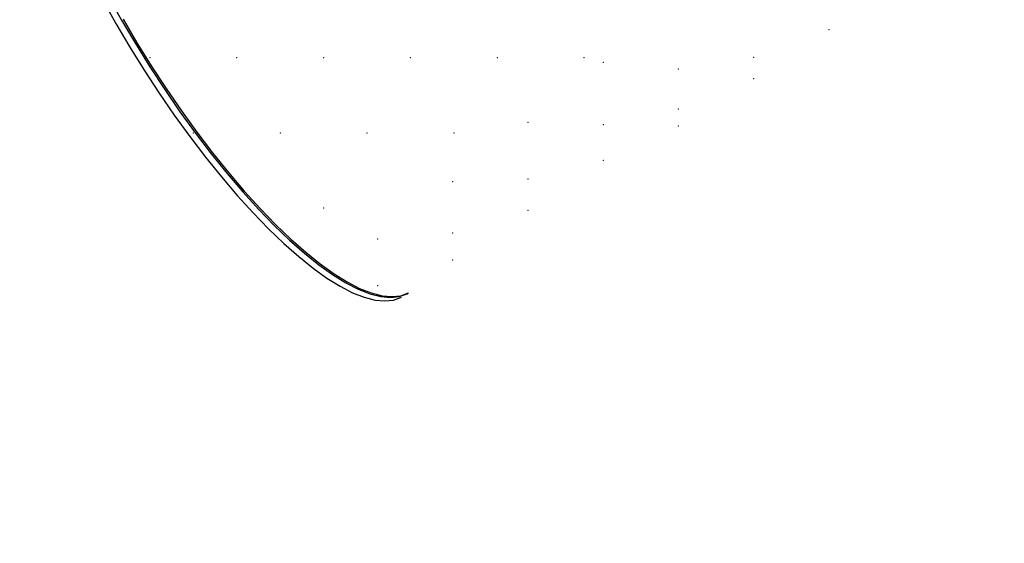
# Model space of a CAD drawing. Header units: millimetres. Extents: x 1798021 to 1815325, y -2500 to 6534.
# Tile 63 of 98: x 1808975 to 1809258, y 5013 to 5164. Entities that reach past the tile are written whole.
import ezdxf

# ---------------------------------------------------------------- set-up
doc = ezdxf.new("R2010")
doc.units = ezdxf.units.MM
doc.header["$MEASUREMENT"] = 0
doc.linetypes.add('Wipeout_Contour', pattern=[1000, 0, -1000])
for name, color, linetype in [('3 - SVĚTLA.3D', 7, 'Continuous'), ('4 - PRVKY ZÁMEČNICKÉ.3D', 7, 'Continuous'), ('Nové_4 - ZDIVO - STĚNY NENOSNÉ.3D', 7, 'Continuous'), ('Nové_Výplně - Povrchové', 7, 'Continuous'), ('Výplně - Povrchové', 7, 'Continuous')]:
    doc.layers.add(name, color=color, linetype=linetype)

# ---------------------------------------------------------------- blocks, each defined once
blk = doc.blocks.new('Řez_16', base_point=(1118812.4, 0))
at = {"color": 254, "linetype": 'Wipeout_Contour', "lineweight": 0, "ltscale": 287125239.6871727}
blk.add_wipeout([(1803569.96, 4604.29), (1803525.66, 4536.08), (1803600.03, 4385.91), (1808975.02, 5237.22), (1808974.93, 5239.5), (1808975.11, 5243.28), (1808975.65, 5246.61), (1808976.55, 5249.45), (1808977.79, 5251.81), (1808979.37, 5253.65), (1808981.29, 5254.98), (1808982.91, 5255.98), (1808983.01, 5256.01), (1808983.32, 5256.23), (1809116.02, 5337.76), (1805901.11, 4943.02), (1805926.98, 4927.12), (1805927.29, 4926.9), (1805927.39, 4926.87), (1805929.02, 4925.87), (1805930.93, 4924.54), (1805932.51, 4922.7), (1805933.76, 4920.34), (1805934.65, 4917.5), (1805935.19, 4914.17), (1805935.37, 4910.4), (1805935.2, 4906.19), (1805934.67, 4901.57), (1805933.78, 4896.58), (1805932.55, 4891.24), (1805930.97, 4885.58), (1805929.06, 4879.65), (1805926.84, 4873.47), (1805924.31, 4867.1), (1805921.48, 4860.55), (1805918.39, 4853.88), (1805915.04, 4847.13), (1805911.46, 4840.33), (1805907.67, 4833.54), (1805903.69, 4826.79), (1805899.55, 4820.12), (1805895.27, 4813.57), (1805890.88, 4807.19), (1805886.4, 4801.02), (1805881.87, 4795.08), (1805877.31, 4789.43), (1805872.75, 4784.09), (1805868.22, 4779.1), (1805863.74, 4774.48), (1805859.35, 4770.27), (1805855.07, 4766.49), (1805850.92, 4763.17), (1805846.94, 4760.32), (1805843.14, 4757.97), (1805839.56, 4756.12), (1805836.2, 4754.8), (1805833.1, 4754), (1805830.27, 4753.73), (1805827.74, 4754), (1805825.5, 4754.8), (1805823.88, 4755.8), (1805823.56, 4756.01), (1805823.47, 4756.05), (1805674.54, 4847.55), (1805672.67, 4848.84), (1805672.1, 4849.05), (1805662.34, 4855.05), (1805660.42, 4856.37), (1805658.84, 4858.22), (1805657.6, 4860.57), (1805656.7, 4863.42), (1805656.16, 4866.74), (1805655.98, 4870.52), (1805656.15, 4874.73), (1805656.69, 4879.35), (1805657.57, 4884.34), (1805658.81, 4889.68), (1805660.38, 4895.33), (1805662.29, 4901.27), (1805664.51, 4907.44), (1805667.05, 4913.82), (1805667.25, 4914.3), (1805621.97, 4908.74), (1805623.24, 4906.19), (1805624.91, 4901.57), (1805626.12, 4896.58), (1805626.89, 4891.24), (1805627.19, 4885.58), (1805627.03, 4879.65), (1805626.41, 4873.47), (1805625.34, 4867.1), (1805623.81, 4860.55), (1805621.85, 4853.88), (1805619.46, 4847.13), (1805616.65, 4840.33), (1805613.45, 4833.54), (1805609.87, 4826.79), (1805605.93, 4820.12), (1805601.67, 4813.57), (1805597.1, 4807.19), (1805592.25, 4801.02), (1805587.16, 4795.08), (1805581.86, 4789.43), (1805576.37, 4784.09), (1805570.74, 4779.1), (1805564.99, 4774.48), (1805559.17, 4770.27), (1805553.3, 4766.49), (1805547.43, 4763.17), (1805541.58, 4760.32), (1805535.81, 4757.97), (1805530.13, 4756.12), (1805524.6, 4754.8), (1805519.23, 4754), (1805514.07, 4753.73), (1805509.14, 4754), (1805504.48, 4754.8), (1805500.12, 4756.12), (1805496.08, 4757.97), (1805492.39, 4760.32), (1805491.06, 4761.32), (1805490.88, 4761.47), (1805490.73, 4761.57), (1805369.32, 4853.07), (1805368.26, 4853.98), (1805367.33, 4854.57), (1805359.37, 4860.57), (1805356.05, 4863.42), (1805353.11, 4866.74), (1805350.59, 4870.52), (1805348.49, 4874.73), (1805348.34, 4875.15), (1805203.57, 4857.37), (1805200.87, 4850.4), (1805197.56, 4843.28), (1805193.79, 4836.4), (1805189.59, 4829.78), (1805184.96, 4823.47), (1805179.95, 4817.52), (1805174.59, 4811.95), (1805168.91, 4806.8), (1805162.94, 4802.1), (1805156.72, 4797.89), (1805150.29, 4794.18), (1805143.69, 4791.01), (1805136.96, 4788.38), (1805130.14, 4786.33), (1805123.27, 4784.85), (1805116.4, 4783.95), (1805109.57, 4783.66), (1805102.81, 4783.95), (1805096.18, 4784.85), (1805089.71, 4786.33), (1805083.44, 4788.38), (1805077.41, 4791.01), (1805076.44, 4791.53), (1805076.24, 4791.64), (1805076.2, 4791.66), (1805002.45, 4831.18)], dxfattribs=at).dxf.layer = 'Výplně - Povrchové'
at = {"color": 254, "linetype": 'Wipeout_Contour', "lineweight": 0, "ltscale": 10843146.4861059}
blk.add_wipeout([(1808975.02, 5237.22), (1803600.03, 4385.91), (1803604.58, 4376.71), (1808976.2, 5227.49), (1808975.64, 5230.68), (1808975.1, 5235.29)], dxfattribs=at).dxf.layer = 'Výplně - Povrchové'
blk = doc.blocks.new('Řez_18', base_point=(1118812.4, 0))
at = {"color": 254, "linetype": 'Wipeout_Contour', "lineweight": 0, "ltscale": 25300871.52538005}
blk.add_wipeout([(1805417.15, 5101.08), (1806042.58, 5101.08), (1806042.58, 5061.08), (1805762.58, 5061.08), (1805762.58, 5053.08), (1805786.86, 5053.08), (1805786.86, 5013.21), (1805887.71, 4951.25), (1809123.44, 5348.54), (1809123.44, 5382.19), (1809147.73, 5382.19), (1809147.73, 5390.19), (1808867.73, 5390.19), (1808867.73, 5402.97)], dxfattribs=at).dxf.layer = 'Výplně - Povrchové'
at = {"color": 254, "linetype": 'Wipeout_Contour', "lineweight": 0, "ltscale": 9039186.544397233}
blk.add_wipeout([(1805887.1, 4951.17), (1805899.81, 4942.86), (1809116.02, 5337.76), (1809123.44, 5342.32), (1809123.44, 5348.54)], dxfattribs=at).dxf.layer = 'Výplně - Povrchové'
blk = doc.blocks.new('Řez_20', base_point=(1118812.4, 0))
at = {"color": 254, "linetype": 'Wipeout_Contour', "lineweight": 0, "ltscale": 412533108.0059386}
blk.add_wipeout([(1800920.22, 500), (1804497.49, 500), (1804497.49, 2600), (1805397.49, 2600), (1805397.49, 500), (1806676.49, 500), (1806676.49, 502.46), (1806976.49, 502.46), (1806976.49, 500), (1809927.49, 500), (1809927.49, 2600), (1810827.49, 2600), (1810827.49, 500), (1812755.49, 500), (1812755.49, 2087.56), (1811335.88, 5601.22), (1810067.73, 5400.37), (1810067.73, 5390.19), (1810003.47, 5390.19), (1809952.96, 5382.19), (1809956.06, 5382.19), (1809956.06, 5304.84), (1809959.69, 5298.21), (1809962.99, 5291.1), (1809965.82, 5283.8), (1809968.14, 5276.36), (1809969.95, 5268.83), (1809971.23, 5261.25), (1809971.98, 5253.67), (1809972.19, 5246.14), (1809971.86, 5238.7), (1809970.99, 5231.4), (1809969.59, 5224.29), (1809967.67, 5217.4), (1809965.23, 5210.78), (1809962.3, 5204.47), (1809958.89, 5198.52), (1809955.02, 5192.95), (1809950.71, 5187.8), (1809946, 5183.11), (1809940.91, 5178.89), (1809935.48, 5175.19), (1809929.73, 5172.01), (1809923.93, 5168.9), (1809923.73, 5168.82), (1809922.48, 5168.13), (1809834.1, 5120.76), (1809834.07, 5120.75), (1809833.86, 5120.63), (1809832.89, 5120.12), (1809826.87, 5117.49), (1809820.6, 5115.43), (1809814.13, 5113.95), (1809807.49, 5113.06), (1809800.74, 5112.76), (1809793.9, 5113.06), (1809787.03, 5113.95), (1809780.16, 5115.43), (1809773.34, 5117.49), (1809766.61, 5120.12), (1809760.01, 5123.29), (1809753.58, 5127), (1809747.36, 5131.21), (1809741.39, 5135.91), (1809735.71, 5141.06), (1809730.35, 5146.63), (1809725.34, 5152.58), (1809720.72, 5158.89), (1809716.51, 5165.5), (1809712.74, 5172.39), (1809709.43, 5179.51), (1809706.61, 5186.81), (1809704.28, 5194.25), (1809702.48, 5201.78), (1809701.19, 5209.36), (1809700.45, 5216.94), (1809700.24, 5224.47), (1809700.57, 5231.91), (1809701.43, 5239.21), (1809702.83, 5246.32), (1809704.76, 5253.21), (1809707.19, 5259.83), (1809710.13, 5266.13), (1809713.54, 5272.09), (1809717.41, 5277.66), (1809721.71, 5282.81), (1809726.42, 5287.5), (1809731.51, 5291.72), (1809736.95, 5295.42), (1809742.7, 5298.6), (1809743.66, 5299.11), (1809743.7, 5299.13), (1809743.91, 5299.24), (1809774.39, 5315.58), (1809774.39, 5353.91), (1809533.29, 5315.72), (1809533.29, 5305.87), (1809535.67, 5302.83), (1809540.24, 5296.45), (1809544.51, 5289.91), (1809548.44, 5283.24), (1809552.02, 5276.49), (1809555.22, 5269.69), (1809558.03, 5262.9), (1809560.42, 5256.14), (1809562.39, 5249.47), (1809563.91, 5242.93), (1809564.99, 5236.55), (1809565.61, 5230.37), (1809565.77, 5224.44), (1809565.46, 5218.79), (1809564.7, 5213.45), (1809563.48, 5208.45), (1809561.82, 5203.84), (1809559.72, 5199.63), (1809557.19, 5195.85), (1809554.26, 5192.53), (1809550.93, 5189.68), (1809542.97, 5183.68), (1809542.04, 5183.09), (1809540.98, 5182.18), (1809419.57, 5090.68), (1809419.42, 5090.58), (1809419.24, 5090.43), (1809417.92, 5089.43), (1809414.22, 5087.08), (1809410.18, 5085.23), (1809405.82, 5083.91), (1809401.16, 5083.11), (1809396.23, 5082.84), (1809391.07, 5083.11), (1809385.71, 5083.91), (1809380.17, 5085.23), (1809374.5, 5087.08), (1809368.72, 5089.43), (1809362.88, 5092.28), (1809357, 5095.6), (1809351.14, 5099.38), (1809345.31, 5103.59), (1809339.56, 5108.2), (1809333.93, 5113.2), (1809328.44, 5118.54), (1809323.14, 5124.19), (1809318.05, 5130.12), (1809313.2, 5136.3), (1809308.63, 5142.68), (1809304.37, 5149.22), (1809300.44, 5155.89), (1809296.86, 5162.65), (1809293.65, 5169.44), (1809290.85, 5176.24), (1809288.45, 5182.99), (1809286.49, 5189.66), (1809284.96, 5196.2), (1809283.89, 5202.58), (1809283.27, 5208.76), (1809283.11, 5214.69), (1809283.42, 5220.35), (1809284.18, 5225.69), (1809285.4, 5230.68), (1809287.06, 5235.29), (1809289.16, 5239.5), (1809291.69, 5243.28), (1809294.62, 5246.6), (1809297.95, 5249.45), (1809299.27, 5250.45), (1809299.43, 5250.55), (1809299.6, 5250.7), (1809346.65, 5286.16), (1809231.35, 5267.9), (1809233.99, 5262.9), (1809237.34, 5256.14), (1809240.43, 5249.47), (1809243.26, 5242.93), (1809245.79, 5236.55), (1809248.01, 5230.37), (1809249.92, 5224.44), (1809251.5, 5218.79), (1809252.73, 5213.45), (1809253.62, 5208.45), (1809254.15, 5203.84), (1809254.32, 5199.63), (1809254.14, 5195.85), (1809253.6, 5192.53), (1809252.71, 5189.68), (1809251.46, 5187.33), (1809249.88, 5185.48), (1809247.97, 5184.16), (1809238.2, 5178.16), (1809237.63, 5177.95), (1809235.76, 5176.66), (1809086.83, 5085.16), (1809086.74, 5085.12), (1809086.43, 5084.91), (1809084.8, 5083.91), (1809082.57, 5083.11), (1809080.03, 5082.84), (1809077.2, 5083.11), (1809074.1, 5083.91), (1809070.74, 5085.23), (1809067.16, 5087.08), (1809063.36, 5089.43), (1809059.38, 5092.28), (1809055.23, 5095.6), (1809050.95, 5099.38), (1809046.56, 5103.59), (1809042.08, 5108.2), (1809037.55, 5113.2), (1809032.99, 5118.54), (1809028.43, 5124.19), (1809023.9, 5130.12), (1809019.42, 5136.3), (1809015.03, 5142.68), (1809010.75, 5149.22), (1809006.61, 5155.89), (1809002.63, 5162.65), (1808998.84, 5169.44), (1808995.26, 5176.24), (1808991.91, 5182.99), (1808988.82, 5189.66), (1808986, 5196.2), (1808983.46, 5202.58), (1808981.24, 5208.76), (1808979.33, 5214.69), (1808977.76, 5220.35), (1808976.52, 5225.69), (1808976.2, 5227.49), (1803604.58, 4376.71)], dxfattribs=at).dxf.layer = 'Nové_Výplně - Povrchové'
blk = doc.blocks.new('Řez_56', base_point=(1118812.4, 0))
at = {"color": 254, "linetype": 'Wipeout_Contour', "lineweight": 0, "ltscale": 10844884.70980289}
blk.add_wipeout([(1803582.48, 5031.92), (1803573.7, 5017.57), (1803606.61, 4952.52), (1811334.5, 5628.62), (1811372.6, 5699.87), (1811367.29, 5713)], dxfattribs=at).dxf.layer = 'Výplně - Povrchové'
at = {"color": 254, "linetype": 'Wipeout_Contour', "lineweight": 0, "ltscale": 7229912.499028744}
blk.add_wipeout([(1811334.5, 5628.62), (1803606.61, 4952.52), (1803611.38, 4943.1), (1811328.98, 5618.3)], dxfattribs=at).dxf.layer = 'Výplně - Povrchové'
blk = doc.blocks.new('Řez_62', base_point=(1118812.4, 0))
at = {"color": 254, "linetype": 'Wipeout_Contour', "lineweight": 0, "ltscale": 7236354.444825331}
blk.add_wipeout([(1809004.67, 5163.9), (1809008.65, 5157.14), (1809157.57, 5248.64), (1809153.59, 5255.4)], dxfattribs=at).dxf.layer = 'Výplně - Povrchové'
at = {"color": 254, "linetype": 'Wipeout_Contour', "lineweight": 0, "ltscale": 7236370.610641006}
blk.add_wipeout([(1809157.57, 5248.64), (1809008.65, 5157.14), (1809012.79, 5150.47), (1809161.71, 5241.97)], dxfattribs=at).dxf.layer = 'Výplně - Povrchové'
at = {"color": 254, "linetype": 'Wipeout_Contour', "lineweight": 0, "ltscale": 7236035.713337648}
blk.add_wipeout([(1809000.47, 5170.44), (1808998.84, 5169.44), (1809002.63, 5162.65), (1809004.26, 5163.65)], dxfattribs=at).dxf.layer = 'Výplně - Povrchové'
at = {"color": 254, "linetype": 'Wipeout_Contour', "lineweight": 0, "ltscale": 7236387.378493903}
blk.add_wipeout([(1809161.71, 5241.97), (1809012.79, 5150.47), (1809017.07, 5143.93), (1809165.99, 5235.43)], dxfattribs=at).dxf.layer = 'Výplně - Povrchové'
at = {"color": 254, "linetype": 'Wipeout_Contour', "lineweight": 0, "ltscale": 7236051.178139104}
blk.add_wipeout([(1809004.26, 5163.65), (1809002.63, 5162.65), (1809006.61, 5155.89), (1809008.24, 5156.89)], dxfattribs=at).dxf.layer = 'Výplně - Povrchové'
at = {"color": 254, "linetype": 'Wipeout_Contour', "lineweight": 0, "ltscale": 7236404.6449992}
blk.add_wipeout([(1809165.99, 5235.43), (1809017.07, 5143.93), (1809021.46, 5137.55), (1809170.38, 5229.05)], dxfattribs=at).dxf.layer = 'Výplně - Povrchové'
at = {"color": 254, "linetype": 'Wipeout_Contour', "lineweight": 0, "ltscale": 7236067.344642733}
blk.add_wipeout([(1809008.24, 5156.89), (1809006.61, 5155.89), (1809010.75, 5149.22), (1809012.38, 5150.22)], dxfattribs=at).dxf.layer = 'Výplně - Povrchové'
at = {"color": 254, "linetype": 'Wipeout_Contour', "lineweight": 0, "ltscale": 7236422.303696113}
blk.add_wipeout([(1809021.46, 5137.55), (1809025.93, 5131.37), (1809174.86, 5222.87), (1809170.38, 5229.05)], dxfattribs=at).dxf.layer = 'Výplně - Povrchové'
at = {"color": 254, "linetype": 'Wipeout_Contour', "lineweight": 0, "ltscale": 7236084.113172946}
blk.add_wipeout([(1809012.38, 5150.22), (1809010.75, 5149.22), (1809015.03, 5142.68), (1809016.66, 5143.68)], dxfattribs=at).dxf.layer = 'Výplně - Povrchové'
at = {"color": 254, "linetype": 'Wipeout_Contour', "lineweight": 0, "ltscale": 7236440.245704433}
blk.add_wipeout([(1809025.93, 5131.37), (1809030.46, 5125.44), (1809179.39, 5216.94), (1809174.86, 5222.87)], dxfattribs=at).dxf.layer = 'Výplně - Povrchové'
at = {"color": 254, "linetype": 'Wipeout_Contour', "lineweight": 0, "ltscale": 7236101.38034075}
blk.add_wipeout([(1809016.66, 5143.68), (1809015.03, 5142.68), (1809019.42, 5136.3), (1809021.05, 5137.3)], dxfattribs=at).dxf.layer = 'Výplně - Povrchové'
at = {"color": 254, "linetype": 'Wipeout_Contour', "lineweight": 0, "ltscale": 7236458.360396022}
blk.add_wipeout([(1809030.46, 5125.44), (1809035.02, 5119.79), (1809183.95, 5211.29), (1809179.39, 5216.94)], dxfattribs=at).dxf.layer = 'Výplně - Povrchové'
at = {"color": 254, "linetype": 'Wipeout_Contour', "lineweight": 0, "ltscale": 7236119.039681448}
blk.add_wipeout([(1809021.05, 5137.3), (1809019.42, 5136.3), (1809023.9, 5130.12), (1809025.53, 5131.12)], dxfattribs=at).dxf.layer = 'Výplně - Povrchové'
at = {"color": 254, "linetype": 'Wipeout_Contour', "lineweight": 0, "ltscale": 7236476.536077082}
blk.add_wipeout([(1809035.02, 5119.79), (1809039.58, 5114.45), (1809188.51, 5205.95), (1809183.95, 5211.29)], dxfattribs=at).dxf.layer = 'Výplně - Povrchové'
at = {"color": 254, "linetype": 'Wipeout_Contour', "lineweight": 0, "ltscale": 7236136.98231063}
blk.add_wipeout([(1809025.53, 5131.12), (1809023.9, 5130.12), (1809028.43, 5124.19), (1809030.06, 5125.19)], dxfattribs=at).dxf.layer = 'Výplně - Povrchové'
at = {"color": 254, "linetype": 'Wipeout_Contour', "lineweight": 0, "ltscale": 7236494.660677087}
blk.add_wipeout([(1809039.58, 5114.45), (1809044.12, 5109.45), (1809193.04, 5200.95), (1809188.51, 5205.95)], dxfattribs=at).dxf.layer = 'Výplně - Povrchové'
at = {"color": 254, "linetype": 'Wipeout_Contour', "lineweight": 0, "ltscale": 7236155.097596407}
blk.add_wipeout([(1809030.06, 5125.19), (1809028.43, 5124.19), (1809032.99, 5118.54), (1809034.62, 5119.54)], dxfattribs=at).dxf.layer = 'Výplně - Povrchové'
at = {"color": 254, "linetype": 'Wipeout_Contour', "lineweight": 0, "ltscale": 7236512.622439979}
blk.add_wipeout([(1809044.12, 5109.45), (1809048.59, 5104.84), (1809197.52, 5196.34), (1809193.04, 5200.95)], dxfattribs=at).dxf.layer = 'Výplně - Povrchové'
at = {"color": 254, "linetype": 'Wipeout_Contour', "lineweight": 0, "ltscale": 7236173.273841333}
blk.add_wipeout([(1809034.62, 5119.54), (1809032.99, 5118.54), (1809037.55, 5113.2), (1809039.18, 5114.2)], dxfattribs=at).dxf.layer = 'Výplně - Povrchové'
at = {"color": 254, "linetype": 'Wipeout_Contour', "lineweight": 0, "ltscale": 7236530.310613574}
blk.add_wipeout([(1809048.59, 5104.84), (1809052.99, 5100.63), (1809201.91, 5192.13), (1809197.52, 5196.34)], dxfattribs=at).dxf.layer = 'Výplně - Povrchové'
at = {"color": 254, "linetype": 'Wipeout_Contour', "lineweight": 0, "ltscale": 7236191.398971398}
blk.add_wipeout([(1809039.18, 5114.2), (1809037.55, 5113.2), (1809042.08, 5108.2), (1809043.71, 5109.2)], dxfattribs=at).dxf.layer = 'Výplně - Povrchové'
at = {"color": 254, "linetype": 'Wipeout_Contour', "lineweight": 0, "ltscale": 7236547.616132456}
blk.add_wipeout([(1809052.99, 5100.63), (1809057.27, 5096.85), (1809206.19, 5188.35), (1809201.91, 5192.13)], dxfattribs=at).dxf.layer = 'Výplně - Povrchové'
at = {"color": 254, "linetype": 'Wipeout_Contour', "lineweight": 0, "ltscale": 7236209.361227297}
blk.add_wipeout([(1809042.08, 5108.2), (1809046.56, 5103.59), (1809048.19, 5104.59), (1809043.71, 5109.2)], dxfattribs=at).dxf.layer = 'Výplně - Povrchové'
at = {"color": 254, "linetype": 'Wipeout_Contour', "lineweight": 0, "ltscale": 7236564.432300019}
blk.add_wipeout([(1809206.19, 5188.35), (1809057.27, 5096.85), (1809061.41, 5093.53), (1809210.34, 5185.03)], dxfattribs=at).dxf.layer = 'Výplně - Povrchové'
at = {"color": 254, "linetype": 'Wipeout_Contour', "lineweight": 0, "ltscale": 7236227.049853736}
blk.add_wipeout([(1809048.19, 5104.59), (1809046.56, 5103.59), (1809050.95, 5099.38), (1809052.58, 5100.38)], dxfattribs=at).dxf.layer = 'Výplně - Povrchové'
at = {"color": 254, "linetype": 'Wipeout_Contour', "lineweight": 0, "ltscale": 7236580.65540119}
blk.add_wipeout([(1809061.41, 5093.53), (1809065.4, 5090.68), (1809214.32, 5182.18), (1809210.34, 5185.03)], dxfattribs=at).dxf.layer = 'Výplně - Povrchové'
at = {"color": 254, "linetype": 'Wipeout_Contour', "lineweight": 0, "ltscale": 7236244.355782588}
blk.add_wipeout([(1809052.58, 5100.38), (1809050.95, 5099.38), (1809055.23, 5095.6), (1809056.86, 5096.6)], dxfattribs=at).dxf.layer = 'Výplně - Povrchové'
at = {"color": 254, "linetype": 'Wipeout_Contour', "lineweight": 0, "ltscale": 7236596.185432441}
blk.add_wipeout([(1809214.32, 5182.18), (1809065.4, 5090.68), (1809069.19, 5088.33), (1809218.12, 5179.83)], dxfattribs=at).dxf.layer = 'Výplně - Povrchové'
at = {"color": 254, "linetype": 'Wipeout_Contour', "lineweight": 0, "ltscale": 7236261.172305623}
blk.add_wipeout([(1809056.86, 5096.6), (1809055.23, 5095.6), (1809059.38, 5092.28), (1809061.01, 5093.28)], dxfattribs=at).dxf.layer = 'Výplně - Povrchové'
at = {"color": 254, "linetype": 'Wipeout_Contour', "lineweight": 0, "ltscale": 7236610.926628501}
blk.add_wipeout([(1809069.19, 5088.33), (1809072.78, 5086.48), (1809221.7, 5177.98), (1809218.12, 5179.83)], dxfattribs=at).dxf.layer = 'Výplně - Povrchové'
at = {"color": 254, "linetype": 'Wipeout_Contour', "lineweight": 0, "ltscale": 7236277.395732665}
blk.add_wipeout([(1809061.01, 5093.28), (1809059.38, 5092.28), (1809063.36, 5089.43), (1809064.99, 5090.43)], dxfattribs=at).dxf.layer = 'Výplně - Povrchové'
at = {"color": 254, "linetype": 'Wipeout_Contour', "lineweight": 0, "ltscale": 7236624.788091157}
blk.add_wipeout([(1809072.78, 5086.48), (1809076.13, 5085.16), (1809225.06, 5176.66), (1809221.7, 5177.98)], dxfattribs=at).dxf.layer = 'Výplně - Povrchové'
at = {"color": 254, "linetype": 'Wipeout_Contour', "lineweight": 0, "ltscale": 7236292.926031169}
blk.add_wipeout([(1809064.99, 5090.43), (1809063.36, 5089.43), (1809067.16, 5087.08), (1809068.79, 5088.08)], dxfattribs=at).dxf.layer = 'Výplně - Povrchové'
at = {"color": 254, "linetype": 'Wipeout_Contour', "lineweight": 0, "ltscale": 7236637.684374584}
blk.add_wipeout([(1809076.13, 5085.16), (1809079.23, 5084.36), (1809228.16, 5175.86), (1809225.06, 5176.66)], dxfattribs=at).dxf.layer = 'Výplně - Povrchové'
at = {"color": 254, "linetype": 'Wipeout_Contour', "lineweight": 0, "ltscale": 7236307.667443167}
blk.add_wipeout([(1809067.16, 5087.08), (1809070.74, 5085.23), (1809072.37, 5086.23), (1809068.79, 5088.08)], dxfattribs=at).dxf.layer = 'Výplně - Povrchové'
at = {"color": 254, "linetype": 'Wipeout_Contour', "lineweight": 0, "ltscale": 7236649.535933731}
blk.add_wipeout([(1809079.23, 5084.36), (1809082.06, 5084.09), (1809230.99, 5175.59), (1809228.16, 5175.86)], dxfattribs=at).dxf.layer = 'Výplně - Povrchové'
at = {"color": 254, "linetype": 'Wipeout_Contour', "lineweight": 0, "ltscale": 7236321.529075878}
blk.add_wipeout([(1809072.37, 5086.23), (1809070.74, 5085.23), (1809074.1, 5083.91), (1809075.73, 5084.91)], dxfattribs=at).dxf.layer = 'Výplně - Povrchové'
at = {"color": 254, "linetype": 'Wipeout_Contour', "lineweight": 0, "ltscale": 7236660.269742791}
blk.add_wipeout([(1809082.06, 5084.09), (1809084.6, 5084.36), (1809233.53, 5175.86), (1809230.99, 5175.59)], dxfattribs=at).dxf.layer = 'Výplně - Povrchové'
at = {"color": 254, "linetype": 'Wipeout_Contour', "lineweight": 0, "ltscale": 7236334.425462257}
blk.add_wipeout([(1809075.73, 5084.91), (1809074.1, 5083.91), (1809077.2, 5083.11), (1809078.83, 5084.11)], dxfattribs=at).dxf.layer = 'Výplně - Povrchové'
at = {"color": 254, "linetype": 'Wipeout_Contour', "lineweight": 0, "ltscale": 7236669.819579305}
blk.add_wipeout([(1809233.53, 5175.86), (1809084.6, 5084.36), (1809086.83, 5085.16), (1809235.76, 5176.66)], dxfattribs=at).dxf.layer = 'Výplně - Povrchové'
at = {"color": 254, "linetype": 'Wipeout_Contour', "lineweight": 0, "ltscale": 7236346.277088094}
blk.add_wipeout([(1809078.83, 5084.11), (1809077.2, 5083.11), (1809080.03, 5082.84), (1809081.66, 5083.84)], dxfattribs=at).dxf.layer = 'Výplně - Povrchové'
at = {"layer": '3 - SVĚTLA.3D', "color": 7, "linetype": 'Continuous', "lineweight": 0}
for p in [(1809207.85, 5160.86), (1809112.4, 5152.85), (1809137.4, 5152.85), (1809142.9, 5151.49), (1809186.2, 5152.94), (1809164.55, 5149.63), (1809186.2, 5146.84), (1809164.55, 5138.1), (1809121.25, 5134.21), (1809142.9, 5133.57), (1809099.9, 5131.2), (1809164.55, 5133.18), (1809142.9, 5123.34), (1809099.6, 5117.19), (1809121.25, 5117.94), (1809121.25, 5108.93), (1809099.6, 5102.43), (1809099.6, 5094.64)]:
    blk.add_point(p, dxfattribs=at)
at = {"color": 254, "linetype": 'Wipeout_Contour', "lineweight": 0, "ltscale": 7236357.010882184}
blk.add_wipeout([(1809081.66, 5083.84), (1809080.03, 5082.84), (1809082.57, 5083.11), (1809084.19, 5084.11)], dxfattribs=at).dxf.layer = 'Výplně - Povrchové'
at = {"color": 254, "linetype": 'Wipeout_Contour', "lineweight": 0, "ltscale": 7236366.560667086}
blk.add_wipeout([(1809084.19, 5084.11), (1809082.57, 5083.11), (1809084.8, 5083.91), (1809086.43, 5084.91)], dxfattribs=at).dxf.layer = 'Výplně - Povrchové'
at = {"color": 254, "linetype": 'Wipeout_Contour', "lineweight": 0, "ltscale": 148340127.6637937}
blk.add_wipeout([(1808976.74, 5244.28), (1808976.56, 5240.5), (1808976.73, 5236.29), (1808977.26, 5231.68), (1808978.15, 5226.69), (1808979.38, 5221.35), (1808980.96, 5215.69), (1808982.87, 5209.76), (1808985.09, 5203.58), (1808987.62, 5197.2), (1808990.45, 5190.66), (1808993.54, 5183.99), (1808996.89, 5177.24), (1809000.47, 5170.44), (1809004.26, 5163.65), (1809008.24, 5156.89), (1809012.38, 5150.22), (1809016.66, 5143.68), (1809021.05, 5137.3), (1809025.53, 5131.12), (1809030.06, 5125.19), (1809034.62, 5119.54), (1809039.18, 5114.2), (1809043.71, 5109.2), (1809048.19, 5104.59), (1809052.58, 5100.38), (1809056.86, 5096.6), (1809061.01, 5093.28), (1809064.99, 5090.43), (1809068.79, 5088.08), (1809072.37, 5086.23), (1809075.73, 5084.91), (1809078.83, 5084.11), (1809081.66, 5083.84), (1809084.19, 5084.11), (1809086.43, 5084.91), (1809086.74, 5085.12), (1809084.6, 5084.36), (1809082.06, 5084.09), (1809079.23, 5084.36), (1809076.13, 5085.16), (1809072.78, 5086.48), (1809069.19, 5088.33), (1809065.4, 5090.68), (1809061.41, 5093.53), (1809057.27, 5096.85), (1809052.99, 5100.63), (1809048.59, 5104.84), (1809044.12, 5109.45), (1809039.58, 5114.45), (1809035.02, 5119.79), (1809030.46, 5125.44), (1809025.93, 5131.37), (1809021.46, 5137.55), (1809017.07, 5143.93), (1809012.79, 5150.47), (1809008.65, 5157.14), (1809004.67, 5163.9), (1809000.88, 5170.69), (1808997.29, 5177.49), (1808993.95, 5184.24), (1808990.85, 5190.91), (1808988.03, 5197.45), (1808985.5, 5203.83), (1808983.27, 5210.01), (1808981.37, 5215.94), (1808979.79, 5221.6), (1808978.56, 5226.94), (1808977.67, 5231.93), (1808977.14, 5236.54), (1808976.96, 5240.75), (1808977.15, 5244.53), (1808977.69, 5247.86), (1808978.58, 5250.7), (1808979.82, 5253.06), (1808981.41, 5254.9), (1808983.01, 5256.01), (1808982.91, 5255.98), (1808981, 5254.65), (1808979.42, 5252.81), (1808978.17, 5250.45), (1808977.28, 5247.61)], dxfattribs=at).dxf.layer = 'Výplně - Povrchové'
at = {"layer": '3 - SVĚTLA.3D', "color": 181, "linetype": 'Continuous', "lineweight": 30, "true_color": 0x9e3eff}
for p, q in [((1809000.47, 5170.44), (1809004.26, 5163.65)), ((1808998.84, 5169.44), (1809002.63, 5162.65)), ((1809002.63, 5162.65), (1809006.61, 5155.89)), ((1809004.26, 5163.65), (1809008.24, 5156.89)), ((1809004.67, 5163.9), (1809008.65, 5157.14)), ((1809008.24, 5156.89), (1809012.38, 5150.22)), ((1809008.65, 5157.14), (1809012.79, 5150.47)), ((1809006.61, 5155.89), (1809010.75, 5149.22)), ((1809012.79, 5150.47), (1809017.07, 5143.93)), ((1809010.75, 5149.22), (1809015.03, 5142.68)), ((1809012.38, 5150.22), (1809016.66, 5143.68)), ((1809015.03, 5142.68), (1809019.42, 5136.3)), ((1809016.66, 5143.68), (1809021.05, 5137.3)), ((1809017.07, 5143.93), (1809021.46, 5137.55)), ((1809019.42, 5136.3), (1809023.9, 5130.12)), ((1809021.05, 5137.3), (1809025.53, 5131.12)), ((1809021.46, 5137.55), (1809025.93, 5131.37)), ((1809025.53, 5131.12), (1809030.06, 5125.19)), ((1809025.93, 5131.37), (1809030.46, 5125.44)), ((1809023.9, 5130.12), (1809028.43, 5124.19)), ((1809030.06, 5125.19), (1809034.62, 5119.54)), ((1809030.46, 5125.44), (1809035.02, 5119.79)), ((1809028.43, 5124.19), (1809032.99, 5118.54)), ((1809034.62, 5119.54), (1809039.18, 5114.2)), ((1809035.02, 5119.79), (1809039.58, 5114.45)), ((1809032.99, 5118.54), (1809037.55, 5113.2)), ((1809039.18, 5114.2), (1809043.71, 5109.2)), ((1809039.58, 5114.45), (1809044.12, 5109.45)), ((1809037.55, 5113.2), (1809042.08, 5108.2)), ((1809042.08, 5108.2), (1809046.56, 5103.59)), ((1809043.71, 5109.2), (1809048.19, 5104.59)), ((1809044.12, 5109.45), (1809048.59, 5104.84)), ((1809046.56, 5103.59), (1809050.95, 5099.38)), ((1809048.19, 5104.59), (1809052.58, 5100.38)), ((1809048.59, 5104.84), (1809052.99, 5100.63)), ((1809050.95, 5099.38), (1809055.23, 5095.6)), ((1809052.58, 5100.38), (1809056.86, 5096.6)), ((1809052.99, 5100.63), (1809057.27, 5096.85)), ((1809056.86, 5096.6), (1809061.01, 5093.28)), ((1809057.27, 5096.85), (1809061.41, 5093.53)), ((1809055.23, 5095.6), (1809059.38, 5092.28)), ((1809059.38, 5092.28), (1809063.36, 5089.43)), ((1809061.01, 5093.28), (1809064.99, 5090.43)), ((1809061.41, 5093.53), (1809065.4, 5090.68)), ((1809063.36, 5089.43), (1809067.16, 5087.08)), ((1809064.99, 5090.43), (1809068.79, 5088.08)), ((1809065.4, 5090.68), (1809069.19, 5088.33)), ((1809068.79, 5088.08), (1809072.37, 5086.23)), ((1809069.19, 5088.33), (1809072.78, 5086.48)), ((1809067.16, 5087.08), (1809070.74, 5085.23)), ((1809070.74, 5085.23), (1809074.1, 5083.91)), ((1809072.37, 5086.23), (1809075.73, 5084.91)), ((1809072.78, 5086.48), (1809076.13, 5085.16)), ((1809076.13, 5085.16), (1809079.23, 5084.36)), ((1809084.6, 5084.36), (1809086.83, 5085.16)), ((1809086.43, 5084.91), (1809086.74, 5085.12)), ((1809074.1, 5083.91), (1809077.2, 5083.11)), ((1809075.73, 5084.91), (1809078.83, 5084.11)), ((1809077.2, 5083.11), (1809080.03, 5082.84)), ((1809078.83, 5084.11), (1809081.66, 5083.84)), ((1809079.23, 5084.36), (1809082.06, 5084.09)), ((1809080.03, 5082.84), (1809082.57, 5083.11)), ((1809081.66, 5083.84), (1809084.19, 5084.11)), ((1809082.06, 5084.09), (1809084.6, 5084.36)), ((1809082.57, 5083.11), (1809084.8, 5083.91)), ((1809084.19, 5084.11), (1809086.43, 5084.91))]:
    blk.add_line(p, q, dxfattribs=at)
at = {"layer": '3 - SVĚTLA.3D', "color": 7, "linetype": 'Continuous', "lineweight": 0}
for p in [(1809012.4, 5152.85), (1809037.4, 5152.85), (1809062.4, 5152.85), (1809087.4, 5152.85), (1809024.9, 5131.2), (1809049.9, 5131.2), (1809074.9, 5131.2), (1809062.4, 5109.55), (1809077.94, 5100.64), (1809077.94, 5087.22)]:
    blk.add_point(p, dxfattribs=at)

msp = doc.modelspace()

# ---------------------------------------------------------------- block references
at = {"layer": '4 - PRVKY ZÁMEČNICKÉ.3D', "lineweight": 0}
msp.add_blockref('Řez_16', (1118812.4, 0), dxfattribs=at)

# ---------------------------------------------------------------- next in the draw order: block references
msp.add_blockref('Řez_18', (1118812.4, 0), dxfattribs=at)

# ---------------------------------------------------------------- next in the draw order: block references
at = {"layer": 'Nové_4 - ZDIVO - STĚNY NENOSNÉ.3D', "lineweight": 0}
msp.add_blockref('Řez_20', (1118812.4, 0), dxfattribs=at)

# ---------------------------------------------------------------- next in the draw order: block references
at = {"layer": '4 - PRVKY ZÁMEČNICKÉ.3D', "lineweight": 0}
msp.add_blockref('Řez_56', (1118812.4, 0), dxfattribs=at)

# ---------------------------------------------------------------- next in the draw order: block references
at = {"layer": '3 - SVĚTLA.3D', "lineweight": 0}
msp.add_blockref('Řez_62', (1118812.4, 0), dxfattribs=at)

doc.saveas('drawing.dxf')
